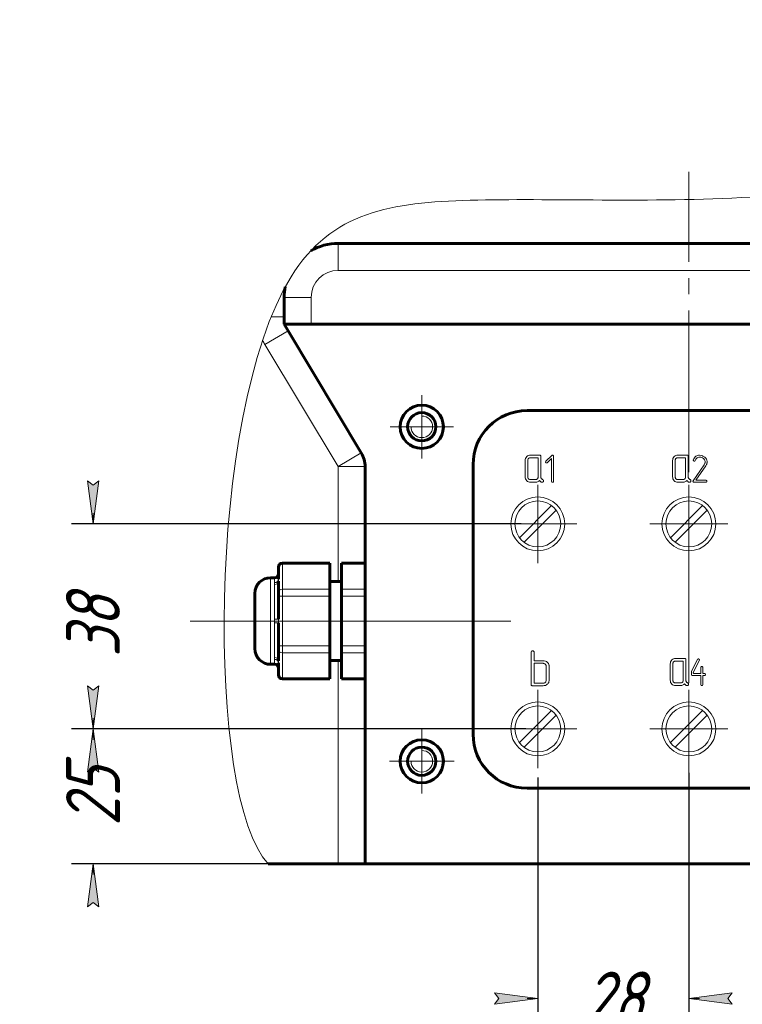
# Model space of a CAD drawing. Header units: millimetres. Extents: x 29 to 246, y -59 to 268.
# Tile 1 of 11: x 50 to 117, y -59 to 32. Entities that reach past the tile are written whole.
import ezdxf

# ---------------------------------------------------------------- set-up
doc = ezdxf.new("R2010")
doc.units = ezdxf.units.MM
for name, pattern in [('K5LT_AXLED', [19.5, 15, -1.5, 1.5, -1.5]), ('K5LT_BASIC', [0]), ('K5LT_THIN', [0]), ('K5LT_THIN_INCLUDED_TO_HATCHING', [0])]:
    doc.linetypes.add(name, pattern=pattern)
doc.layers.add('Системный слой', color=7, linetype='Continuous')
doc.styles.add('KDIMTEXTSTYLE', font='GOST_AU.SHX', dxfattribs={"width": 0.96, "oblique": 15, "height": 5})
doc.dimstyles.new('KDIMSTYLE (0.50)', dxfattribs={"dimtxt": 5, "dimasz": 1, "dimexe": 2, "dimexo": 0, "dimgap": 1, "dimtad": 1, "dimlfac": 2, "dimtxsty": 'KDIMTEXTSTYLE', "dimsah": 1, "dimcen": 0, "dimdle": 1, "dimadec": 0, "dimazin": 0, "dimtfac": 0.667, "dimtmove": 0, "dimatfit": 3, "dimfxl": 1, "dimtvp": 1, "dimtolj": 1, "dimtzin": 0, "dimarcsym": 0})

# ---------------------------------------------------------------- blocks, each defined once
blk = doc.blocks.new('U41')
at = {"layer": 'Системный слой', "color": 30, "linetype": 'K5LT_AXLED', "lineweight": 18, "true_color": 0xff8000}
for q in [(86.891, -33.625), (83.891, -36.625), (89.891, -36.625), (86.891, -39.625)]:
    blk.add_line((86.891, -36.625), q, dxfattribs=at)
blk = doc.blocks.new('U43')
at = {"layer": 'Системный слой', "color": 30, "linetype": 'K5LT_AXLED', "lineweight": 18, "true_color": 0xff8000}
for q in [(86.891, -2.69), (83.955, -5.625), (89.826, -5.625), (86.891, -8.561)]:
    blk.add_line((86.891, -5.625), q, dxfattribs=at)
blk = doc.blocks.new('KDIMARROW_01')
at = {"layer": 'Системный слой'}
blk.add_hatch(color=0, dxfattribs=at).paths.add_polyline_path([(0, 0), (-4, 0.527), (-3.6, 0), (-4, -0.527)])
at = {"layer": 'Системный слой', "color": 0, "linetype": 'K5LT_THIN', "lineweight": 18}
for p, q in [((-3.6, 0), (-4, 0.527)), ((-4, 0.527), (0, 0)), ((0, 0), (-4, -0.527)), ((-4, -0.527), (-3.6, 0)), ((0, 0), (-1, 0))]:
    blk.add_line(p, q, dxfattribs=at)
blk = doc.blocks.new('U46')
at = {"layer": 'Системный слой', "color": 30, "linetype": 'K5LT_AXLED', "lineweight": 18, "true_color": 0xff8000}
for q in [(97.641, -11.69), (94.705, -14.625), (100.576, -14.625), (97.641, -17.561)]:
    blk.add_line((97.641, -14.625), q, dxfattribs=at)
blk = doc.blocks.new('U47')
at = {"layer": 'Системный слой', "color": 30, "linetype": 'K5LT_AXLED', "lineweight": 18, "true_color": 0xff8000}
for q in [(97.641, -30.69), (94.705, -33.625), (100.576, -33.625), (97.641, -36.561)]:
    blk.add_line((97.641, -33.625), q, dxfattribs=at)
blk = doc.blocks.new('U49')
at = {"layer": 'Системный слой', "color": 7, "linetype": 'K5LT_THIN', "lineweight": 18}
for p, q in [((112.448, -27.17), (111.882, -28.318)), ((112.614, -27.252), (112.048, -28.4)), ((112.548, -27.136), (112.58, -27.151)), ((112.747, -27.918), (112.747, -28.494)), ((112.821, -27.843), (112.857, -27.843)), ((112.933, -27.918), (112.933, -28.08)), ((112.933, -28.08), (112.933, -28.494)), ((111.875, -28.603), (111.875, -28.351)), ((112.747, -28.679), (111.95, -28.678)), ((112.747, -28.494), (112.116, -28.494)), ((112.747, -28.679), (112.747, -29.538)), ((113.108, -28.494), (112.933, -28.494)), ((113.108, -28.679), (112.933, -28.679)), ((112.933, -28.679), (112.933, -29.538)), ((113.183, -28.604), (113.183, -28.569)), ((112.822, -29.613), (112.858, -29.613))]:
    blk.add_line(p, q, dxfattribs=at)
for centre, start, end in [((112.515, -27.203), 63.7733, 153.7733), ((112.547, -27.219), 333.7733, 63.7733), ((112.822, -27.918), 90.59282, 180), ((112.858, -27.918), 0, 90.59282), ((111.95, -28.351), 153.7733, 180), ((111.95, -28.603), 180, 269.99267), ((112.116, -28.433), 153.7733, 174.59824), ((112.116, -28.419), 185.40176, 270), ((113.108, -28.569), 0, 90), ((113.108, -28.604), 269.99267, 0), ((112.822, -29.538), 180, 270), ((112.858, -29.538), 270, 0)]:
    blk.add_arc(centre, 0.075, start, end, dxfattribs=at)
blk = doc.blocks.new('U50')
at = {"layer": 'Системный слой', "color": 7, "linetype": 'K5LT_THIN', "lineweight": 18}
for p, q in [((97.641, -18.25), (97.641, -11)), ((98.916, -12.926), (95.941, -15.901)), ((96.365, -16.325), (99.34, -13.35)), ((101.266, -14.625), (94.016, -14.625))]:
    blk.add_line(p, q, dxfattribs=at)
blk.add_circle((97.641, -14.625), 2.125, dxfattribs=at)
blk = doc.blocks.new('U51')
at = {"layer": 'Системный слой', "color": 7, "linetype": 'K5LT_THIN', "lineweight": 18}
for p, q in [((97.641, -37.25), (97.641, -30)), ((98.916, -31.926), (95.941, -34.901)), ((96.365, -35.325), (99.34, -32.35)), ((101.266, -33.625), (94.016, -33.625))]:
    blk.add_line(p, q, dxfattribs=at)
blk.add_circle((97.641, -33.625), 2.125, dxfattribs=at)
blk = doc.blocks.new('U52')
at = {"layer": 'Системный слой', "color": 7, "linetype": 'K5LT_THIN', "lineweight": 18}
for p, q in [((111.641, -18.25), (111.641, -11)), ((112.916, -12.926), (109.941, -15.901)), ((110.365, -16.325), (113.34, -13.35)), ((115.266, -14.625), (108.016, -14.625))]:
    blk.add_line(p, q, dxfattribs=at)
blk.add_circle((111.641, -14.625), 2.125, dxfattribs=at)
blk = doc.blocks.new('U53')
at = {"layer": 'Системный слой', "color": 7, "linetype": 'K5LT_THIN', "lineweight": 18}
for p, q in [((111.641, -37.25), (111.641, -30)), ((112.916, -31.926), (109.941, -34.901)), ((110.365, -35.325), (113.34, -32.35)), ((115.266, -33.625), (108.016, -33.625))]:
    blk.add_line(p, q, dxfattribs=at)
blk.add_circle((111.641, -33.625), 2.125, dxfattribs=at)

msp = doc.modelspace()

# ---------------------------------------------------------------- linework, layer by layer
at = {"layer": 'Системный слой', "color": 30, "linetype": 'K5LT_AXLED', "lineweight": 18, "true_color": 0xff8000}
for p, q in [((111.6407, -48.8406), (111.6407, 18.022)), ((65.4177, -23.6254), (79.7892, -23.6254)), ((70.4177, -23.6254), (84.7892, -23.6254)), ((72.8081, -23.6254), (85.8081, -23.6254)), ((95.1407, -23.6254), (73.4922, -23.6254))]:
    msp.add_line(p, q, dxfattribs=at)
at = {"layer": 'Системный слой', "color": 5, "linetype": 'K5LT_BASIC', "lineweight": 60, "true_color": 0x0000ff}
for p, q in [((79.1407, 11.3746), (144.1407, 11.3746)), ((74.1407, 3.8746), (74.1407, 6.3746)), ((74.1407, 3.8746), (76.6407, 3.8746)), ((74.497, 3.2808), (74.1407, 3.8746)), ((146.6407, 3.8746), (76.6407, 3.8746)), ((74.497, 3.2808), (81.2844, -8.0317)), ((126.6407, -4.1254), (96.6407, -4.1254)), ((91.6407, -9.1254), (91.6407, -34.1254)), ((81.6407, -9.3179), (81.6407, -46.1254)), ((73.6107, -18.6773), (73.6107, -18.6284)), ((73.6107, -19.7476), (73.6107, -18.6773)), ((78.3557, -18.2634), (73.9757, -18.2634)), ((78.3557, -18.3612), (78.3557, -18.2634)), ((78.3557, -20.6772), (78.3557, -18.3612)), ((81.6407, -18.2634), (79.4507, -18.2634)), ((79.4507, -18.3612), (79.4507, -18.2634)), ((79.4507, -20.6772), (79.4507, -18.3612)), ((73.2457, -19.6104), (72.8807, -19.6104)), ((73.6107, -20.9933), (73.6107, -19.923)), ((79.4507, -19.9754), (78.3557, -19.9754)), ((78.3557, -21.3094), (78.3557, -20.6772)), ((79.4507, -21.3094), (79.4507, -20.6772)), ((71.4207, -23.6254), (71.4207, -21.0704)), ((73.6107, -21.3094), (73.6107, -20.9933)), ((73.6107, -23.4501), (73.6107, -21.3094)), ((78.3557, -25.9415), (78.3557, -21.3094)), ((79.4507, -25.9415), (79.4507, -21.3094)), ((71.4207, -26.1804), (71.4207, -23.6254)), ((73.6107, -25.9415), (73.6107, -23.8008)), ((73.6107, -26.2576), (73.6107, -25.9415)), ((73.6107, -27.3279), (73.6107, -26.2576)), ((78.3557, -26.5737), (78.3557, -25.9415)), ((79.4507, -26.5737), (79.4507, -25.9415)), ((78.3557, -28.8897), (78.3557, -26.5737)), ((79.4507, -27.2754), (78.3557, -27.2754)), ((79.4507, -28.8897), (79.4507, -26.5737)), ((73.2457, -27.6404), (72.8807, -27.6404)), ((73.6107, -28.5736), (73.6107, -27.5033)), ((73.6107, -28.6225), (73.6107, -28.5736)), ((78.3557, -28.9875), (73.9757, -28.9875)), ((78.3557, -28.9875), (78.3557, -28.8897)), ((79.4507, -28.9875), (79.4507, -28.8897)), ((81.6407, -28.9875), (79.4507, -28.9875)), ((96.6407, -39.1254), (126.6407, -39.1254)), ((72.6652, -46.1254), (151.298, -46.1254)), ((81.6407, -46.1254), (79.1407, -46.1254))]:
    msp.add_line(p, q, dxfattribs=at)
at = {"layer": 'Системный слой', "color": 7, "linetype": 'K5LT_THIN', "lineweight": 18}
for p, q in [((79.1407, 8.8746), (79.1407, 11.3746)), ((79.1407, 8.8746), (144.1407, 8.8746)), ((76.6407, 6.3746), (74.1407, 6.3746)), ((76.6407, 3.8746), (76.6407, 6.3746)), ((72.934, 4.567), (74.1407, 4.567)), ((72.3532, 1.9945), (74.497, 3.2808)), ((79.1407, -9.3179), (72.3532, 1.9945)), ((79.1407, -9.3179), (81.2844, -8.0317)), ((96.468, -8.7459), (96.468, -10.259)), ((96.7097, -8.7445), (96.7097, -10.2604)), ((97.7974, -8.2415), (96.9514, -8.2415)), ((97.6765, -8.4918), (96.9514, -8.4918)), ((97.6765, -10.2604), (97.6765, -8.4918)), ((97.8875, -8.2724), (97.8779, -8.2639)), ((97.9183, -10.253), (97.9183, -8.3672)), ((98.3641, -8.8624), (98.3572, -8.885)), ((98.3849, -8.8235), (98.3641, -8.8624)), ((98.9379, -8.2801), (98.3849, -8.8235)), ((98.514, -8.9506), (98.9089, -8.5665)), ((98.9089, -8.5665), (98.9089, -10.6757)), ((99.0951, -10.6754), (99.0951, -8.3428)), ((110.1307, -8.7459), (110.1307, -10.259)), ((110.3724, -8.7445), (110.3724, -10.2604)), ((111.46, -8.2415), (110.6141, -8.2415)), ((111.3392, -8.4918), (110.6141, -8.4918)), ((111.3392, -10.2604), (111.3392, -8.4918)), ((111.5501, -8.2724), (111.5405, -8.2639)), ((111.5809, -10.253), (111.5809, -8.3672)), ((112.0564, -8.6866), (112.0508, -8.7187)), ((113.0995, -9.069), (113.0602, -9.1387)), ((113.1275, -9.0065), (113.0995, -9.069)), ((79.1407, -9.3179), (81.6407, -9.3179)), ((79.1407, -9.3179), (79.1407, -19.9754)), ((113.0602, -9.1387), (112.0341, -10.624)), ((112.2863, -10.5848), (113.2113, -9.241)), ((96.9514, -10.5131), (97.4348, -10.5131)), ((96.9514, -10.7634), (97.4348, -10.7634)), ((98.008, -10.7634), (98.0512, -10.7634)), ((98.0512, -10.7634), (98.0817, -10.7597)), ((98.1325, -10.7257), (98.1577, -10.6835)), ((98.9089, -10.6757), (98.9103, -10.6948)), ((98.9103, -10.6948), (98.9369, -10.7436)), ((99.069, -10.7436), (99.0707, -10.7419)), ((110.6141, -10.5131), (111.0975, -10.5131)), ((110.6141, -10.7634), (111.0975, -10.7634)), ((111.6707, -10.7634), (111.7138, -10.7634)), ((111.7138, -10.7634), (111.7444, -10.7597)), ((111.7951, -10.7257), (111.8203, -10.6835)), ((112.0211, -10.6669), (112.0276, -10.7026)), ((112.0276, -10.7026), (112.047, -10.7348)), ((112.1119, -10.7634), (113.2215, -10.7634)), ((113.2215, -10.5848), (112.2863, -10.5848)), ((113.3143, -10.6741), (113.3141, -10.6688)), ((73.9757, -18.3612), (73.9757, -18.2634)), ((78.3557, -18.3612), (73.9757, -18.3612)), ((73.9757, -20.6772), (73.9757, -18.3612)), ((81.6407, -18.3612), (79.4507, -18.3612)), ((72.8807, -23.6254), (72.8807, -19.6104)), ((73.2457, -20.0708), (73.2457, -19.6104)), ((73.2457, -20.2315), (73.2457, -20.0708)), ((73.6107, -19.923), (73.6107, -19.7476)), ((73.2457, -23.4647), (73.2457, -20.2315)), ((78.3557, -20.6772), (73.9757, -20.6772)), ((73.9757, -21.3094), (73.9757, -20.6772)), ((81.6407, -20.6772), (79.4507, -20.6772)), ((73.9757, -21.3094), (73.6107, -21.3094)), ((78.3557, -21.3094), (73.9757, -21.3094)), ((73.9757, -25.9415), (73.9757, -21.3094)), ((81.6407, -21.3094), (79.4507, -21.3094)), ((72.8807, -27.6404), (72.8807, -23.6254)), ((73.2457, -23.6254), (73.2457, -23.4647)), ((73.2457, -23.7862), (73.2457, -23.6254)), ((73.6107, -23.8008), (73.6107, -23.4501)), ((73.2457, -27.0194), (73.2457, -23.7862)), ((73.9757, -25.9415), (73.6107, -25.9415)), ((78.3557, -25.9415), (73.9757, -25.9415)), ((73.9757, -26.5737), (73.9757, -25.9415)), ((81.6407, -25.9415), (79.4507, -25.9415)), ((97.0587, -26.4297), (97.0274, -26.4684)), ((97.2898, -26.4716), (97.2504, -26.4205)), ((73.2457, -27.1801), (73.2457, -27.0194)), ((73.2457, -27.6404), (73.2457, -27.1801)), ((73.6107, -27.5033), (73.6107, -27.3279)), ((78.3557, -26.5737), (73.9757, -26.5737)), ((73.9757, -28.8897), (73.9757, -26.5737)), ((79.1407, -27.2754), (79.1407, -46.1254)), ((81.6407, -26.5737), (79.4507, -26.5737)), ((97.0274, -26.4684), (97.017, -26.5059)), ((97.017, -26.5059), (97.017, -29.5099)), ((97.2948, -26.5061), (97.2898, -26.4716)), ((97.2948, -27.3156), (97.2948, -26.5061)), ((98.1255, -27.3156), (97.2948, -27.3156)), ((111.2433, -27.0911), (110.3974, -27.0911)), ((111.1225, -27.3414), (110.3974, -27.3414)), ((111.1225, -29.11), (111.1225, -27.3414)), ((111.3334, -27.122), (111.3238, -27.1135)), ((111.3642, -29.1026), (111.3642, -27.2169)), ((98.1255, -27.5458), (97.2948, -27.5458)), ((97.2948, -27.5458), (97.2948, -29.3953)), ((98.3631, -27.6513), (98.3255, -27.6129)), ((98.4061, -29.1641), (98.4061, -27.777)), ((98.6839, -29.1635), (98.6839, -27.7776)), ((109.914, -27.5955), (109.914, -29.1086)), ((110.1557, -27.5941), (110.1557, -29.11)), ((78.3557, -28.8897), (73.9757, -28.8897)), ((73.9757, -28.9875), (73.9757, -28.8897)), ((81.6407, -28.8897), (79.4507, -28.8897)), ((98.4052, -29.1834), (98.4061, -29.1641)), ((97.1559, -29.6254), (98.1255, -29.6254)), ((97.2948, -29.3953), (98.1255, -29.3953)), ((98.5241, -29.4892), (98.5583, -29.4576)), ((110.3974, -29.3627), (110.8808, -29.3627)), ((110.3974, -29.613), (110.8808, -29.613)), ((111.4539, -29.613), (111.4971, -29.613)), ((111.4971, -29.613), (111.5276, -29.6093)), ((111.5784, -29.5754), (111.6036, -29.5332))]:
    msp.add_line(p, q, dxfattribs=at)
at = {"layer": 'Системный слой', "color": 5, "linetype": 'K5LT_BASIC', "lineweight": 60, "true_color": 0x0000ff}
for centre, radius in [((86.8907, -5.6254), 2), ((86.8907, -5.6254), 1.311), ((86.8907, -36.6254), 2), ((86.8907, -36.6254), 1.311)]:
    msp.add_circle(centre, radius, dxfattribs=at)
at = {"layer": 'Системный слой', "color": 7, "linetype": 'K5LT_THIN', "lineweight": 18}
for centre in [(97.6407, -14.6254), (111.6407, -14.6254), (97.6407, -33.6254), (111.6407, -33.6254)]:
    msp.add_circle(centre, 2.5, dxfattribs=at)
at = {"layer": 'Системный слой', "color": 5, "linetype": 'K5LT_BASIC', "lineweight": 60, "true_color": 0x0000ff}
for centre, radius, start, end in [((79.1407, 6.3746), 5, 90, 120.51613), ((79.1407, 6.3746), 5, 168.732314, 180), ((96.6407, -9.1254), 5, 90, 180), ((79.1407, -9.3179), 2.5, 0, 30.963757), ((73.9757, -18.6284), 0.365, 90, 180), ((72.8807, -21.0704), 1.46, 90, 180), ((73.2457, -19.2454), 0.365, 270, 0), ((72.8807, -26.1804), 1.46, 180, 270), ((73.2457, -28.0054), 0.365, 0, 90), ((73.9757, -28.6225), 0.365, 180, 270), ((96.6407, -34.1254), 5, 180, 270)]:
    msp.add_arc(centre, radius, start, end, dxfattribs=at)
at = {"layer": 'Системный слой', "color": 7, "linetype": 'K5LT_THIN', "lineweight": 18}
for centre, radius, start, end in [((79.1407, 6.3746), 2.5, 90, 180), ((76.6407, 4.567), 5, 205.763838, 210.963757), ((96.9527, -8.7459), 0.4846, 156.848726, 180), ((97.0436, -8.7848), 0.5835, 135.773996, 156.848726), ((96.9456, -8.6894), 0.4468, 112.693622, 135.773996), ((96.9793, -8.7445), 0.2696, 157.934065, 180), ((96.9602, -8.7367), 0.249, 134.961001, 157.934065), ((96.9514, -8.7034), 0.4619, 90, 112.693622), ((96.9495, -8.7259), 0.2337, 112.354027, 134.961001), ((96.9514, -8.7308), 0.239, 90, 112.354027), ((97.7974, -8.4234), 0.1819, 74.442998, 90), ((97.8209, -8.3389), 0.0941, 52.758564, 74.442998), ((97.823, -8.3355), 0.0902, 17.969232, 44.393571), ((97.725, -8.3672), 0.1932, 0, 17.969232), ((98.447, -8.885), 0.0898, 180, 202.804731), ((98.45, -8.8837), 0.0931, 202.804731, 225.19651), ((98.4516, -8.8821), 0.0953, 225.19651, 247.555991), ((98.4513, -8.8828), 0.0946, 247.555991, 270), ((98.4513, -8.8947), 0.0826, 270, 293.106182), ((98.4445, -8.8788), 0.0999, 293.106182, 314.092553), ((98.9993, -8.3428), 0.0877, 111.946148, 134.392496), ((99.0008, -8.3465), 0.0917, 90, 111.946148), ((99.0008, -8.3564), 0.1016, 67.70918, 90), ((99.0015, -8.3546), 0.0996, 45.192759, 67.70918), ((99.0182, -8.3378), 0.0759, 21.657401, 45.192759), ((99.0056, -8.3428), 0.0895, 0, 21.657401), ((110.6153, -8.7459), 0.4846, 156.848726, 180), ((110.7062, -8.7848), 0.5835, 135.773996, 156.848726), ((110.6082, -8.6894), 0.4468, 112.693622, 135.773996), ((110.642, -8.7445), 0.2696, 157.934065, 180), ((110.6229, -8.7367), 0.249, 134.961001, 157.934065), ((110.6141, -8.7034), 0.4619, 90, 112.693622), ((110.6121, -8.7259), 0.2337, 112.354027, 134.961001), ((110.6141, -8.7308), 0.239, 90, 112.354027), ((111.46, -8.4234), 0.1819, 74.442998, 90), ((111.4836, -8.3389), 0.0941, 52.758564, 74.442998), ((111.4857, -8.3355), 0.0902, 17.969232, 44.393571), ((111.3877, -8.3672), 0.1932, 0, 17.969232), ((112.1382, -8.7187), 0.0874, 180, 201.678377), ((112.7628, -8.9408), 0.7508, 143.193705, 160.215158), ((112.1267, -8.7232), 0.075, 201.678377, 225.09776), ((112.1427, -8.7072), 0.0977, 225.09776, 248.332842), ((112.148, -8.6938), 0.1121, 248.332842, 270), ((112.1074, -8.5656), 0.2438, 279.597056, 287.117533), ((112.6004, -8.8192), 0.5479, 123.241887, 143.193705), ((112.1421, -8.6783), 0.1258, 287.117533, 297.592657), ((112.1443, -8.7152), 0.0933, 306.906518, 340.275829), ((112.9053, -9.0259), 0.7288, 147.506404, 157.475589), ((112.6522, -8.8646), 0.4287, 134.496076, 147.506404), ((112.6086, -8.824), 0.5564, 106.041998, 123.678791), ((112.6259, -8.8379), 0.3911, 111.273559, 134.496076), ((112.6404, -8.9347), 0.6716, 90, 106.041998), ((112.6527, -8.9068), 0.4651, 90, 111.273559), ((112.6404, -8.9878), 0.7247, 69.833522, 90), ((112.6527, -8.9695), 0.5278, 69.744417, 90), ((112.6505, -8.9755), 0.5343, 49.61342, 69.744417), ((112.6256, -9.0283), 0.7678, 50.246722, 69.833522), ((112.6641, -8.9763), 0.5261, 44.757291, 50.7964), ((112.7332, -8.9078), 0.4288, 38.067538, 44.757291), ((112.7794, -8.8716), 0.3702, 18.93062, 38.067538), ((112.6844, -8.9539), 0.673, 29.209261, 50.046366), ((112.7404, -8.8716), 0.41, 340.789063, 345.542815), ((112.7718, -8.8742), 0.3782, 0, 18.93062), ((112.7531, -8.8749), 0.3969, 345.542815, 350.374369), ((112.7539, -8.875), 0.396, 350.374369, 355.21622), ((112.7443, -8.8742), 0.4057, 355.21622, 0), ((112.8326, -8.871), 0.5032, 5.066327, 29.209261), ((112.7286, -8.8553), 0.6108, 333.326068, 341.574494), ((112.7881, -8.8751), 0.5481, 341.574494, 350.736176), ((112.8, -8.877), 0.5361, 350.736176, 0), ((112.779, -8.8758), 0.5571, 2.502134, 5.066327), ((112.751, -8.877), 0.585, 0, 2.502134), ((112.1128, -8.5459), 1.3, 327.674631, 333.326068), ((97.0062, -10.259), 0.5381, 180, 202.058013), ((96.9673, -10.2747), 0.4962, 202.058013, 225.041573), ((96.9472, -10.2949), 0.4677, 225.041573, 247.656264), ((96.9795, -10.2604), 0.2697, 180, 201.973823), ((96.96, -10.2683), 0.2488, 201.973823, 224.867398), ((96.9514, -10.2845), 0.479, 247.656264, 270), ((96.9497, -10.2786), 0.2341, 224.867398, 247.546425), ((96.9514, -10.2743), 0.2388, 247.546425, 270), ((97.4348, -10.2741), 0.239, 270, 292.354011), ((97.4348, -10.2089), 0.5545, 270, 275.557873), ((97.4419, -10.281), 0.482, 275.557873, 281.519108), ((97.4368, -10.279), 0.2337, 292.354011, 314.961009), ((97.4514, -10.3278), 0.4343, 281.519108, 301.170733), ((97.4261, -10.2682), 0.249, 314.961009, 337.934068), ((97.407, -10.2604), 0.2696, 337.934068, 0), ((97.4176, -10.2719), 0.4997, 301.170733, 319.480228), ((99.2424, -9.331), 1.9208, 221.212213, 224.558522), ((97.9392, -10.6143), 0.0918, 224.558522, 239.905228), ((98.2001, -10.3444), 0.4651, 228.690928, 238.763515), ((98.19, -10.253), 0.2717, 180, 187.894745), ((98.2401, -10.2461), 0.3224, 187.894745, 195.142242), ((98.2778, -10.2359), 0.3614, 195.142242, 201.618866), ((98.378, -10.1962), 0.4692, 201.618866, 207.302457), ((98.0626, -10.5712), 0.1998, 238.763515, 254.156946), ((98.147, -10.2964), 0.2186, 211.72296, 229.107125), ((98.2862, -10.1357), 0.4312, 229.107125, 241.459912), ((98.0266, -10.6674), 0.162, 53.897009, 70.657878), ((98.0585, -10.6705), 0.0922, 284.579393, 303.804184), ((98.0572, -10.6685), 0.0946, 303.804184, 322.776553), ((98.0614, -10.6196), 0.1029, 32.820162, 53.897009), ((98.0604, -10.6202), 0.104, 14.839362, 32.820162), ((98.0314, -10.6381), 0.1342, 340.190895, 350.652234), ((98.0137, -10.6326), 0.1523, 0, 14.839362), ((97.9981, -10.6326), 0.168, 350.652234, 0), ((99.1518, -10.2596), 0.5296, 246.053115, 251.733044), ((99.002, -10.7135), 0.0516, 251.733044, 270), ((99.002, -10.6382), 0.1268, 270, 287.789724), ((99.0147, -10.6776), 0.0854, 287.789724, 309.506917), ((99.0152, -10.6875), 0.0777, 315.536447, 339.865663), ((98.9821, -10.6754), 0.1129, 339.865663, 0), ((110.6688, -10.259), 0.5381, 180, 202.058013), ((110.6299, -10.2747), 0.4962, 202.058013, 225.041573), ((110.6098, -10.2949), 0.4677, 225.041573, 247.656264), ((110.6421, -10.2604), 0.2697, 180, 201.973823), ((110.6227, -10.2683), 0.2488, 201.973823, 224.867398), ((110.6141, -10.2845), 0.479, 247.656264, 270), ((110.6123, -10.2786), 0.2341, 224.867398, 247.546425), ((110.6141, -10.2743), 0.2388, 247.546425, 270), ((111.0975, -10.2741), 0.239, 270, 292.354011), ((111.0975, -10.2089), 0.5545, 270, 275.557873), ((111.1045, -10.281), 0.482, 275.557873, 281.519108), ((111.0995, -10.279), 0.2337, 292.354011, 314.961009), ((111.114, -10.3278), 0.4343, 281.519108, 301.170733), ((111.0887, -10.2682), 0.249, 314.961009, 337.934068), ((111.0696, -10.2604), 0.2696, 337.934068, 0), ((111.0802, -10.2719), 0.4997, 301.170733, 319.480228), ((112.905, -9.331), 1.9208, 221.212213, 224.558522), ((111.6018, -10.6143), 0.0918, 224.558522, 239.905228), ((111.8628, -10.3444), 0.4651, 228.690928, 238.763515), ((111.8526, -10.253), 0.2717, 180, 187.894745), ((111.9028, -10.2461), 0.3224, 187.894745, 195.142242), ((111.9404, -10.2359), 0.3614, 195.142242, 201.618866), ((112.0406, -10.1962), 0.4692, 201.618866, 207.302457), ((111.7252, -10.5712), 0.1998, 238.763515, 254.156946), ((111.8097, -10.2964), 0.2186, 211.72296, 229.107125), ((111.9489, -10.1357), 0.4312, 229.107125, 241.459912), ((111.6892, -10.6674), 0.162, 53.897009, 70.657878), ((111.7212, -10.6705), 0.0922, 284.579393, 303.804184), ((111.7198, -10.6685), 0.0946, 303.804184, 322.776553), ((111.724, -10.6196), 0.1029, 32.820162, 53.897009), ((111.7231, -10.6202), 0.104, 14.839362, 32.820162), ((111.6941, -10.6381), 0.1342, 340.190895, 350.652234), ((111.6764, -10.6326), 0.1523, 0, 14.839362), ((111.6607, -10.6326), 0.168, 350.652234, 0), ((112.0935, -10.6655), 0.0724, 144.997676, 181.064187), ((112.1324, -10.6406), 0.1271, 227.803694, 246.203289), ((112.1119, -10.687), 0.0764, 246.203289, 270), ((113.2215, -10.6591), 0.0743, 65.391412, 90), ((113.2215, -10.6551), 0.1083, 270, 290.827311), ((113.204, -10.6974), 0.1164, 45.787625, 65.391412), ((113.2341, -10.6881), 0.073, 290.827311, 316.278349), ((113.2059, -10.6955), 0.1137, 27.802405, 45.787625), ((113.211, -10.666), 0.1049, 316.278349, 336.931036), ((113.2465, -10.674), 0.0677, 4.433736, 27.802405), ((113.2299, -10.6741), 0.0843, 336.931036, 0), ((97.1593, -26.5364), 0.1466, 111.999585, 133.310797), ((97.1559, -26.5281), 0.1377, 90, 111.999585), ((97.1559, -26.5478), 0.1574, 72.338621, 90), ((97.1485, -26.571), 0.1818, 55.915147, 72.338621), ((98.1255, -28.009), 0.6934, 71.454735, 90), ((98.1688, -27.8799), 0.5572, 50.743348, 71.454735), ((110.4895, -27.6344), 0.5835, 135.773996, 156.848726), ((110.3915, -27.5391), 0.4468, 112.693622, 135.773996), ((110.3974, -27.553), 0.4619, 90, 112.693622), ((110.3954, -27.5756), 0.2337, 112.354027, 134.961001), ((110.3974, -27.5804), 0.239, 90, 112.354027), ((111.2433, -27.273), 0.1819, 74.442998, 90), ((111.2668, -27.1885), 0.0941, 52.758564, 74.442998), ((111.2689, -27.1851), 0.0902, 17.969232, 44.393571), ((111.1709, -27.2169), 0.1932, 0, 17.969232), ((98.1255, -27.9009), 0.355, 71.473183, 90), ((98.1522, -27.8212), 0.271, 50.238917, 71.473183), ((98.2055, -27.7746), 0.2002, 18.84907, 38.042615), ((98.1985, -27.777), 0.2075, 0, 18.84907), ((98.2114, -27.8277), 0.4898, 33.117464, 50.743348), ((98.3059, -27.7661), 0.3771, 13.004466, 33.117464), ((98.2809, -27.7719), 0.4027, 6.304966, 13.004466), ((98.2293, -27.7776), 0.4546, 0, 6.304966), ((110.3986, -27.5955), 0.4846, 156.848726, 180), ((110.4253, -27.5941), 0.2696, 157.934065, 180), ((110.4062, -27.5864), 0.249, 134.961001, 157.934065), ((98.2201, -29.1664), 0.1859, 330.563094, 354.739319), ((98.2896, -29.1635), 0.3943, 336.878873, 0), ((110.4521, -29.1086), 0.5381, 180, 202.058013), ((110.4254, -29.11), 0.2697, 180, 201.973823), ((110.8529, -29.11), 0.2696, 337.934068, 0), ((111.6359, -29.1026), 0.2717, 180, 187.894745), ((111.686, -29.0957), 0.3224, 187.894745, 195.142242), ((111.7237, -29.0855), 0.3614, 195.142242, 201.618866), ((97.1621, -29.5099), 0.1451, 180, 200.47517), ((97.106, -29.5308), 0.0852, 200.47517, 227.285834), ((97.1146, -29.5215), 0.0979, 227.285834, 253.466299), ((97.1559, -29.3825), 0.243, 253.466299, 270), ((98.1255, -29.0563), 0.339, 270, 288.947164), ((98.1255, -28.9294), 0.696, 270, 288.872967), ((98.1442, -29.1109), 0.2813, 288.947164, 309.76717), ((98.1641, -29.1347), 0.2502, 309.76718, 330.563094), ((98.1782, -29.0837), 0.533, 288.872967, 310.469613), ((98.2427, -29.1435), 0.4453, 315.138298, 336.878873), ((110.4132, -29.1243), 0.4962, 202.058013, 225.041573), ((110.3931, -29.1445), 0.4677, 225.041573, 247.656264), ((110.4059, -29.1179), 0.2488, 201.973823, 224.867398), ((110.3974, -29.1341), 0.479, 247.656264, 270), ((110.3956, -29.1282), 0.2341, 224.867398, 247.546425), ((110.3974, -29.1239), 0.2388, 247.546425, 270), ((110.8808, -29.1237), 0.239, 270, 292.354011), ((110.8808, -29.0585), 0.5545, 270, 275.557873), ((110.8878, -29.1306), 0.482, 275.557873, 281.519108), ((110.8828, -29.1286), 0.2337, 292.354011, 314.961009), ((110.8973, -29.1774), 0.4343, 281.519108, 301.170733), ((110.872, -29.1178), 0.249, 314.961009, 337.934068), ((110.8635, -29.1215), 0.4997, 301.170733, 319.480228), ((112.6883, -28.1806), 1.9208, 221.212213, 224.558522), ((111.3851, -29.4639), 0.0918, 224.558522, 239.905228), ((111.646, -29.194), 0.4651, 228.690928, 238.763515), ((111.8239, -29.0458), 0.4692, 201.618866, 207.302457), ((111.5085, -29.4208), 0.1998, 238.763515, 254.156946), ((111.5929, -29.1461), 0.2186, 211.72296, 229.107125), ((111.7322, -28.9853), 0.4312, 229.107125, 241.459912), ((111.4725, -29.517), 0.162, 53.897009, 70.657878), ((111.5044, -29.5202), 0.0922, 284.579393, 303.804184), ((111.5031, -29.5181), 0.0946, 303.804184, 322.776553), ((111.5073, -29.4692), 0.1029, 32.820162, 53.897009), ((111.5063, -29.4698), 0.104, 14.839362, 32.820162), ((111.4773, -29.4877), 0.1342, 340.190895, 350.652234), ((111.4596, -29.4822), 0.1523, 0, 14.839362), ((111.444, -29.4822), 0.168, 350.652234, 0)]:
    msp.add_arc(centre, radius, start, end, dxfattribs=at)
at = {"layer": 'Системный слой', "color": 7, "linetype": 'K5LT_THIN_INCLUDED_TO_HATCHING', "lineweight": 18}
for centre in [(86.8907, -5.6254), (86.8907, -36.6254)]:
    msp.add_arc(centre, 1, 180, 90, dxfattribs=at)
at = {"layer": 'Системный слой', "color": 7, "linetype": 'K5LT_THIN', "lineweight": 18}
for centre, major_axis, ratio, start_param, end_param in [((73.9757, -18.6773), (-0.365, 0), 0.8660254, 4.712389, 6.2831853), ((73.2457, -19.7476), (0.365, 0), 0.8853469, 4.712389, 6.2831853), ((73.2457, -19.923), (0.365, 0), 0.8453155, 4.712389, 6.2831853), ((73.9757, -20.9933), (-0.365, 0), 0.8660254, 4.712389, 6.2831853), ((73.2457, -23.4501), (0.365, 0), 0.0400314, 4.712389, 6.2831853), ((73.2457, -23.8008), (0.365, 0), 0.0400314, 0, 1.5707963), ((73.9757, -26.2576), (0.365, 0), 0.8660254, 3.1415927, 4.712389), ((73.2457, -27.3279), (0.365, 0), 0.8453155, 0, 1.5707963), ((73.2457, -27.5033), (0.365, 0), 0.8853469, 0, 1.5707963), ((73.9757, -28.5736), (0.365, 0), 0.8660254, 3.1415927, 4.712389)]:
    msp.add_ellipse(centre, major_axis=major_axis, ratio=ratio, start_param=start_param, end_param=end_param, dxfattribs=at)
at = {"layer": 'Системный слой', "color": 7, "linetype": 'K5LT_THIN_INCLUDED_TO_HATCHING', "lineweight": 18}
msp.add_open_spline([(72.6652, -46.1254), (66.8939, -40.2332), (66.8907, 12.6633), (89.8157, 16.0056), (116.677, 14.7082), (145.2633, 18.9424), (157.0127, -11.8253), (146.652, -32.6394), (151.298, -46.1254)], degree=3, knots=[0, 0, 0, 0, 2.1752994, 3.2169903, 4.2800277, 5.2987988, 6.3062202, 8, 8, 8, 8], dxfattribs=at)

# ---------------------------------------------------------------- block references
at = {"layer": 'Системный слой'}
for name in ['U43', 'U50', 'U46', 'U52', 'U49', 'U51', 'U53', 'U47', 'U41']:
    msp.add_blockref(name, (0, 0), dxfattribs=at)

# ---------------------------------------------------------------- dimensions: what is measured, and where the dimension line sits
at = {"layer": 'Системный слой', "color": 7}
for base, p1, p2, location in [((56.4207, -33.6254), (96.0873, -14.6254), (69.651, -33.6254), (56.4207, -24.1254)), ((56.4207, -46.1254), (96.5448, -33.6254), (81.6407, -46.1254), (56.4207, -39.8754))]:
    msp.add_linear_dim(base=base, p1=p1, p2=p2, angle=90, location=location, dimstyle='KDIMSTYLE (0.50)', override={"dimexo": 0, "dimpost": '\\H5.0;\\W0.965;\\Q15;<>', "dimblk1": 'KDIMARROW_01', "dimblk2": 'KDIMARROW_01', "dimse1": 0, "dimse2": 0, "dimclrt": 7, "dimtolj": 1}, dxfattribs=at).render()
msp.add_linear_dim(base=(97.6407, -58.6254), p1=(111.6407, -37.712), p2=(97.6407, -38.1254), location=(104.6407, -58.6254), dimstyle='KDIMSTYLE (0.50)', override={"dimexo": 0, "dimpost": '\\H5.0;\\W0.965;\\Q15;<>', "dimblk1": 'KDIMARROW_01', "dimblk2": 'KDIMARROW_01', "dimse1": 0, "dimse2": 0, "dimclrt": 7, "dimtolj": 1}, dxfattribs=at).render()

doc.saveas('drawing.dxf')
